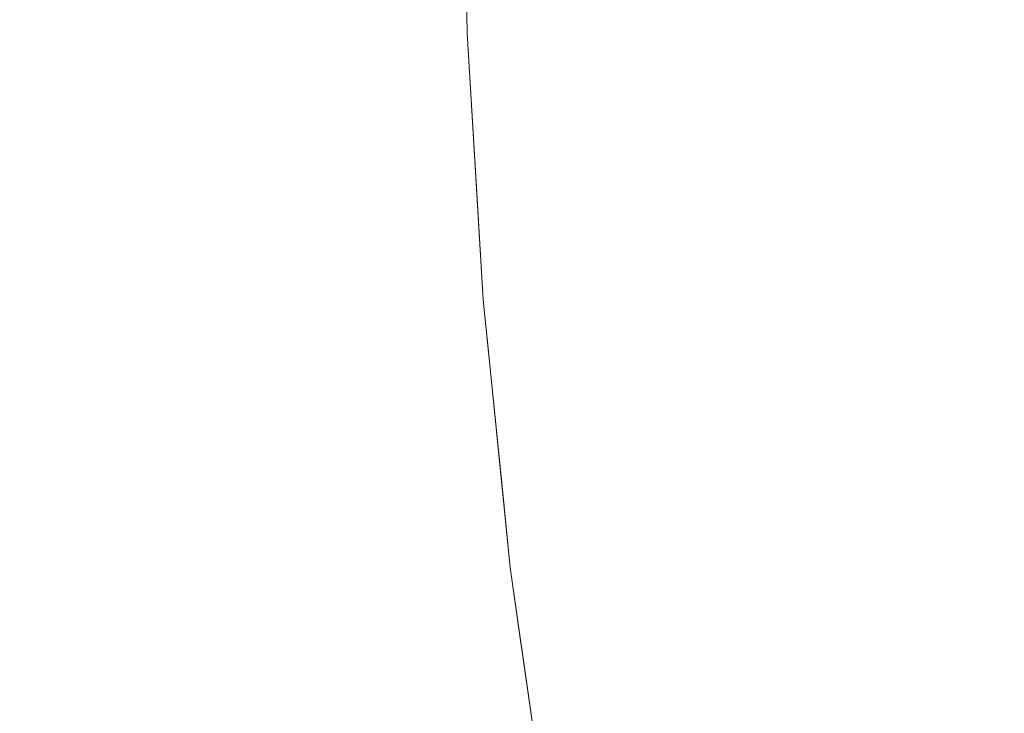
# Model space of a CAD drawing. Header units: centimetres. Extents: x -35.1 to 36.2, y 3.4 to 5.2.
# Tile 119 of 256: x -11.1515 to -11.1292, y 3.8788 to 3.8945. Entities that reach past the tile are written whole.
import ezdxf

# ---------------------------------------------------------------- set-up
doc = ezdxf.new("R2010")
doc.units = ezdxf.units.CM
doc.header["$LTSCALE"] = 2.54
doc.layers.add('Lucido design-1', color=7, linetype='Continuous')

# ---------------------------------------------------------------- blocks, each defined once
blk = doc.blocks.new('Gruppo-4-1')
at = {"color": 7, "linetype": 'Continuous', "lineweight": 9}
blk.add_3dface([(-34.952766, 5.100212, -1872.215514), (-34.952766, 3.500212, -1872.215514), (36.079692, 3.500212, -1872.215514), (36.079692, 5.100212, -1872.215514)], dxfattribs=at)
for points, invisible_edges in [([(-11.132085, 3.897173, -1872.678705), (-11.131987, 3.894087, -1872.678705), (-11.133167, 3.894059, -1872.681018), (-11.133266, 3.897159, -1872.681018)], 15), ([(-11.130821, 3.897188, -1872.676402), (-11.130724, 3.894117, -1872.676402), (-11.131987, 3.894087, -1872.678705), (-11.132085, 3.897173, -1872.678705)], 15), ([(-11.129475, 3.897204, -1872.674113), (-11.129378, 3.894149, -1872.674113), (-11.130724, 3.894117, -1872.676402), (-11.130821, 3.897188, -1872.676402)], 15), ([(-11.128045, 3.897221, -1872.67184), (-11.127949, 3.894183, -1872.67184), (-11.129378, 3.894149, -1872.674113), (-11.129475, 3.897204, -1872.674113)], 15), ([(-11.150346, 3.896958, -1872.951323), (-11.150241, 3.893654, -1872.951323), (-11.151293, 3.893629, -1872.953311), (-11.151398, 3.896946, -1872.953311)], 15), ([(-11.149365, 3.89697, -1872.949348), (-11.14926, 3.893677, -1872.949348), (-11.150241, 3.893654, -1872.951323), (-11.150346, 3.896958, -1872.951323)], 15), ([(-11.148452, 3.89698, -1872.947388), (-11.148348, 3.893699, -1872.947388), (-11.14926, 3.893677, -1872.949348), (-11.149365, 3.89697, -1872.949348)], 15), ([(-11.147607, 3.89699, -1872.945443), (-11.147503, 3.893719, -1872.945443), (-11.148348, 3.893699, -1872.947388), (-11.148452, 3.89698, -1872.947388)], 15), ([(-11.146826, 3.897, -1872.943514), (-11.146723, 3.893737, -1872.943514), (-11.147503, 3.893719, -1872.945443), (-11.147607, 3.89699, -1872.945443)], 15), ([(-11.146108, 3.897008, -1872.941603), (-11.146005, 3.893754, -1872.941603), (-11.146723, 3.893737, -1872.943514), (-11.146826, 3.897, -1872.943514)], 15), ([(-11.145451, 3.897016, -1872.939711), (-11.145347, 3.89377, -1872.939711), (-11.146005, 3.893754, -1872.941603), (-11.146108, 3.897008, -1872.941603)], 15), ([(-11.144851, 3.897023, -1872.937837), (-11.144749, 3.893784, -1872.937837), (-11.145347, 3.89377, -1872.939711), (-11.145451, 3.897016, -1872.939711)], 15), ([(-11.144309, 3.897029, -1872.935985), (-11.144206, 3.893797, -1872.935985), (-11.144749, 3.893784, -1872.937837), (-11.144851, 3.897023, -1872.937837)], 15), ([(-11.14382, 3.897035, -1872.934153), (-11.143717, 3.893809, -1872.934153), (-11.144206, 3.893797, -1872.935985), (-11.144309, 3.897029, -1872.935985)], 15), ([(-11.143384, 3.89704, -1872.932342), (-11.143281, 3.893819, -1872.932342), (-11.143717, 3.893809, -1872.934153), (-11.14382, 3.897035, -1872.934153)], 15), ([(-11.142998, 3.897045, -1872.930554), (-11.142895, 3.893828, -1872.930554), (-11.143281, 3.893819, -1872.932342), (-11.143384, 3.89704, -1872.932342)], 15), ([(-11.14266, 3.897049, -1872.928788), (-11.142558, 3.893836, -1872.928788), (-11.142895, 3.893828, -1872.930554), (-11.142998, 3.897045, -1872.930554)], 15), ([(-11.142368, 3.897052, -1872.927046), (-11.142266, 3.893843, -1872.927046), (-11.142558, 3.893836, -1872.928788), (-11.14266, 3.897049, -1872.928788)], 15), ([(-11.142122, 3.897055, -1872.925326), (-11.14202, 3.893849, -1872.925326), (-11.142266, 3.893843, -1872.927046), (-11.142368, 3.897052, -1872.927046)], 15), ([(-11.141917, 3.897057, -1872.923631), (-11.141816, 3.893854, -1872.923631), (-11.14202, 3.893849, -1872.925326), (-11.142122, 3.897055, -1872.925326)], 15), ([(-11.141754, 3.897059, -1872.921959), (-11.141652, 3.893858, -1872.921959), (-11.141816, 3.893854, -1872.923631), (-11.141917, 3.897057, -1872.923631)], 15), ([(-11.14163, 3.897061, -1872.920311), (-11.141528, 3.893861, -1872.920311), (-11.141652, 3.893858, -1872.921959), (-11.141754, 3.897059, -1872.921959)], 15), ([(-11.141543, 3.897062, -1872.918688), (-11.141442, 3.893863, -1872.918688), (-11.141528, 3.893861, -1872.920311), (-11.14163, 3.897061, -1872.920311)], 15), ([(-11.141493, 3.897062, -1872.917089), (-11.141391, 3.893864, -1872.917089), (-11.141442, 3.893863, -1872.918688), (-11.141543, 3.897062, -1872.918688)], 15), ([(-11.141493, 3.897062, -1872.917089), (-11.141446, 3.897063, -1872.915514), (-11.14139, 3.894245, -1872.915514)], 9), ([(-11.14139, 3.894245, -1872.915514), (-11.141391, 3.893864, -1872.917089), (-11.141493, 3.897062, -1872.917089)], 11), ([(-11.141446, 3.897063, -1872.715514), (-11.14139, 3.894245, -1872.715514), (-11.14139, 3.894245, -1872.915514), (-11.141446, 3.897063, -1872.915514)], 10), ([(-11.14139, 3.894245, -1872.715514), (-11.141446, 3.897063, -1872.715514), (-11.141443, 3.897063, -1872.713294)], 10), ([(-11.141343, 3.897064, -1872.711056), (-11.141242, 3.893868, -1872.711056), (-11.141342, 3.893865, -1872.713294), (-11.141443, 3.897063, -1872.713294)], 15), ([(-11.141443, 3.897063, -1872.713294), (-11.141342, 3.893865, -1872.713294), (-11.14139, 3.894245, -1872.715514)], 11), ([(-11.141174, 3.897066, -1872.7088), (-11.141073, 3.893872, -1872.7088), (-11.141242, 3.893868, -1872.711056), (-11.141343, 3.897064, -1872.711056)], 15), ([(-11.140935, 3.897069, -1872.706529), (-11.140834, 3.893877, -1872.706529), (-11.141073, 3.893872, -1872.7088), (-11.141174, 3.897066, -1872.7088)], 15), ([(-11.140624, 3.897073, -1872.704243), (-11.140522, 3.893885, -1872.704243), (-11.140834, 3.893877, -1872.706529), (-11.140935, 3.897069, -1872.706529)], 15), ([(-11.140239, 3.897077, -1872.701944), (-11.140138, 3.893894, -1872.701944), (-11.140522, 3.893885, -1872.704243), (-11.140624, 3.897073, -1872.704243)], 15), ([(-11.139779, 3.897083, -1872.699636), (-11.139678, 3.893905, -1872.699636), (-11.140138, 3.893894, -1872.701944), (-11.140239, 3.897077, -1872.701944)], 15), ([(-11.139243, 3.897089, -1872.697318), (-11.139142, 3.893917, -1872.697318), (-11.139678, 3.893905, -1872.699636), (-11.139779, 3.897083, -1872.699636)], 15), ([(-11.13863, 3.897096, -1872.694993), (-11.138529, 3.893932, -1872.694993), (-11.139142, 3.893917, -1872.697318), (-11.139243, 3.897089, -1872.697318)], 15), ([(-11.137937, 3.897104, -1872.692664), (-11.137837, 3.893948, -1872.692664), (-11.138529, 3.893932, -1872.694993), (-11.13863, 3.897096, -1872.694993)], 15), ([(-11.137165, 3.897113, -1872.690331), (-11.137065, 3.893967, -1872.690331), (-11.137837, 3.893948, -1872.692664), (-11.137937, 3.897104, -1872.692664)], 15), ([(-11.136313, 3.897123, -1872.687998), (-11.136213, 3.893987, -1872.687998), (-11.137065, 3.893967, -1872.690331), (-11.137165, 3.897113, -1872.690331)], 15), ([(-11.135379, 3.897134, -1872.685667), (-11.13528, 3.894009, -1872.685667), (-11.136213, 3.893987, -1872.687998), (-11.136313, 3.897123, -1872.687998)], 15), ([(-11.134364, 3.897146, -1872.683339), (-11.134265, 3.894033, -1872.683339), (-11.13528, 3.894009, -1872.685667), (-11.135379, 3.897134, -1872.685667)], 15), ([(-11.133266, 3.897159, -1872.681018), (-11.133167, 3.894059, -1872.681018), (-11.134265, 3.894033, -1872.683339), (-11.134364, 3.897146, -1872.683339)], 15), ([(-11.151398, 3.896946, -1872.953311), (-11.151293, 3.893629, -1872.953311), (-11.152418, 3.893602, -1872.955309), (-11.152523, 3.896933, -1872.955309)], 15), ([(-11.14139, 3.894245, -1872.915514), (-11.141367, 3.893865, -1872.915514), (-11.141391, 3.893864, -1872.917089)], 10), ([(-11.141026, 3.888201, -1872.915514), (-11.141367, 3.893865, -1872.915514), (-11.14139, 3.894245, -1872.715514), (-11.141172, 3.890619, -1872.715514)], 10), ([(-11.141367, 3.893865, -1872.915514), (-11.14139, 3.894245, -1872.915514), (-11.14139, 3.894245, -1872.715514)], 10), ([(-11.141172, 3.890619, -1872.715514), (-11.14139, 3.894245, -1872.715514), (-11.141342, 3.893865, -1872.713294)], 10), ([(-11.134096, 3.890873, -1872.683339), (-11.134265, 3.894033, -1872.683339), (-11.133167, 3.894059, -1872.681018), (-11.132999, 3.890912, -1872.681018)], 15), ([(-11.132999, 3.890912, -1872.681018), (-11.133167, 3.894059, -1872.681018), (-11.131987, 3.894087, -1872.678705), (-11.13182, 3.890954, -1872.678705)], 15), ([(-11.13182, 3.890954, -1872.678705), (-11.131987, 3.894087, -1872.678705), (-11.130724, 3.894117, -1872.676402), (-11.130557, 3.891, -1872.676402)], 15), ([(-11.130557, 3.891, -1872.676402), (-11.130724, 3.894117, -1872.676402), (-11.129378, 3.894149, -1872.674113), (-11.129212, 3.891048, -1872.674113)], 15), ([(-11.129212, 3.891048, -1872.674113), (-11.129378, 3.894149, -1872.674113), (-11.127949, 3.894183, -1872.67184), (-11.127784, 3.891099, -1872.67184)], 15), ([(-11.143107, 3.890549, -1872.932342), (-11.143281, 3.893819, -1872.932342), (-11.142895, 3.893828, -1872.930554), (-11.142721, 3.890563, -1872.930554)], 15), ([(-11.142721, 3.890563, -1872.930554), (-11.142895, 3.893828, -1872.930554), (-11.142558, 3.893836, -1872.928788), (-11.142384, 3.890575, -1872.928788)], 15), ([(-11.142384, 3.890575, -1872.928788), (-11.142558, 3.893836, -1872.928788), (-11.142266, 3.893843, -1872.927046), (-11.142093, 3.890586, -1872.927046)], 15), ([(-11.142093, 3.890586, -1872.927046), (-11.142266, 3.893843, -1872.927046), (-11.14202, 3.893849, -1872.925326), (-11.141846, 3.890594, -1872.925326)], 15), ([(-11.141846, 3.890594, -1872.925326), (-11.14202, 3.893849, -1872.925326), (-11.141816, 3.893854, -1872.923631), (-11.141642, 3.890602, -1872.923631)], 15), ([(-11.141642, 3.890602, -1872.923631), (-11.141816, 3.893854, -1872.923631), (-11.141652, 3.893858, -1872.921959), (-11.141479, 3.890608, -1872.921959)], 15), ([(-11.141479, 3.890608, -1872.921959), (-11.141652, 3.893858, -1872.921959), (-11.141528, 3.893861, -1872.920311), (-11.141355, 3.890612, -1872.920311)], 15), ([(-11.141355, 3.890612, -1872.920311), (-11.141528, 3.893861, -1872.920311), (-11.141442, 3.893863, -1872.918688), (-11.141269, 3.890615, -1872.918688)], 15), ([(-11.141218, 3.890617, -1872.917089), (-11.141269, 3.890615, -1872.918688), (-11.141442, 3.893863, -1872.918688), (-11.141391, 3.893864, -1872.917089)], 15), ([(-11.141218, 3.890617, -1872.917089), (-11.141391, 3.893864, -1872.917089), (-11.141367, 3.893865, -1872.915514)], 11), ([(-11.141367, 3.893865, -1872.915514), (-11.141026, 3.888201, -1872.915514), (-11.141218, 3.890617, -1872.917089)], 10), ([(-11.141168, 3.890619, -1872.713294), (-11.141342, 3.893865, -1872.713294), (-11.141242, 3.893868, -1872.711056), (-11.141068, 3.890622, -1872.711056)], 15), ([(-11.141342, 3.893865, -1872.713294), (-11.141168, 3.890619, -1872.713294), (-11.141172, 3.890619, -1872.715514)], 11), ([(-11.141068, 3.890622, -1872.711056), (-11.141242, 3.893868, -1872.711056), (-11.141073, 3.893872, -1872.7088), (-11.1409, 3.890628, -1872.7088)], 15), ([(-11.1409, 3.890628, -1872.7088), (-11.141073, 3.893872, -1872.7088), (-11.140834, 3.893877, -1872.706529), (-11.140661, 3.890637, -1872.706529)], 15), ([(-11.140661, 3.890637, -1872.706529), (-11.140834, 3.893877, -1872.706529), (-11.140522, 3.893885, -1872.704243), (-11.14035, 3.890648, -1872.704243)], 15), ([(-11.14035, 3.890648, -1872.704243), (-11.140522, 3.893885, -1872.704243), (-11.140138, 3.893894, -1872.701944), (-11.139965, 3.890662, -1872.701944)], 15), ([(-11.139965, 3.890662, -1872.701944), (-11.140138, 3.893894, -1872.701944), (-11.139678, 3.893905, -1872.699636), (-11.139506, 3.890678, -1872.699636)], 15), ([(-11.139506, 3.890678, -1872.699636), (-11.139678, 3.893905, -1872.699636), (-11.139142, 3.893917, -1872.697318), (-11.138971, 3.890698, -1872.697318)], 15), ([(-11.138971, 3.890698, -1872.697318), (-11.139142, 3.893917, -1872.697318), (-11.138529, 3.893932, -1872.694993), (-11.138358, 3.89072, -1872.694993)], 15), ([(-11.138358, 3.89072, -1872.694993), (-11.138529, 3.893932, -1872.694993), (-11.137837, 3.893948, -1872.692664), (-11.137666, 3.890744, -1872.692664)], 15), ([(-11.137666, 3.890744, -1872.692664), (-11.137837, 3.893948, -1872.692664), (-11.137065, 3.893967, -1872.690331), (-11.136895, 3.890772, -1872.690331)], 15), ([(-11.136895, 3.890772, -1872.690331), (-11.137065, 3.893967, -1872.690331), (-11.136213, 3.893987, -1872.687998), (-11.136043, 3.890803, -1872.687998)], 15), ([(-11.136043, 3.890803, -1872.687998), (-11.136213, 3.893987, -1872.687998), (-11.13528, 3.894009, -1872.685667), (-11.135111, 3.890836, -1872.685667)], 15), ([(-11.135111, 3.890836, -1872.685667), (-11.13528, 3.894009, -1872.685667), (-11.134265, 3.894033, -1872.683339), (-11.134096, 3.890873, -1872.683339)], 15), ([(-11.152237, 3.890221, -1872.955309), (-11.152418, 3.893602, -1872.955309), (-11.151293, 3.893629, -1872.953311), (-11.151113, 3.890262, -1872.953311)], 15), ([(-11.151113, 3.890262, -1872.953311), (-11.151293, 3.893629, -1872.953311), (-11.150241, 3.893654, -1872.951323), (-11.150062, 3.890299, -1872.951323)], 15), ([(-11.150062, 3.890299, -1872.951323), (-11.150241, 3.893654, -1872.951323), (-11.14926, 3.893677, -1872.949348), (-11.149082, 3.890335, -1872.949348)], 15), ([(-11.149082, 3.890335, -1872.949348), (-11.14926, 3.893677, -1872.949348), (-11.148348, 3.893699, -1872.947388), (-11.14817, 3.890367, -1872.947388)], 15), ([(-11.14817, 3.890367, -1872.947388), (-11.148348, 3.893699, -1872.947388), (-11.147503, 3.893719, -1872.945443), (-11.147326, 3.890398, -1872.945443)], 15), ([(-11.147326, 3.890398, -1872.945443), (-11.147503, 3.893719, -1872.945443), (-11.146723, 3.893737, -1872.943514), (-11.146546, 3.890426, -1872.943514)], 15), ([(-11.146546, 3.890426, -1872.943514), (-11.146723, 3.893737, -1872.943514), (-11.146005, 3.893754, -1872.941603), (-11.145829, 3.890451, -1872.941603)], 15), ([(-11.145829, 3.890451, -1872.941603), (-11.146005, 3.893754, -1872.941603), (-11.145347, 3.89377, -1872.939711), (-11.145172, 3.890475, -1872.939711)], 15), ([(-11.145172, 3.890475, -1872.939711), (-11.145347, 3.89377, -1872.939711), (-11.144749, 3.893784, -1872.937837), (-11.144573, 3.890496, -1872.937837)], 15), ([(-11.144573, 3.890496, -1872.937837), (-11.144749, 3.893784, -1872.937837), (-11.144206, 3.893797, -1872.935985), (-11.144031, 3.890516, -1872.935985)], 15), ([(-11.144031, 3.890516, -1872.935985), (-11.144206, 3.893797, -1872.935985), (-11.143717, 3.893809, -1872.934153), (-11.143543, 3.890533, -1872.934153)], 15), ([(-11.143543, 3.890533, -1872.934153), (-11.143717, 3.893809, -1872.934153), (-11.143281, 3.893819, -1872.932342), (-11.143107, 3.890549, -1872.932342)], 15), ([(-11.13182, 3.890954, -1872.678705), (-11.13158, 3.887775, -1872.678705), (-11.132759, 3.887718, -1872.681018), (-11.132999, 3.890912, -1872.681018)], 15), ([(-11.130557, 3.891, -1872.676402), (-11.130319, 3.887836, -1872.676402), (-11.13158, 3.887775, -1872.678705), (-11.13182, 3.890954, -1872.678705)], 15), ([(-11.129212, 3.891048, -1872.674113), (-11.128975, 3.8879, -1872.674113), (-11.130319, 3.887836, -1872.676402), (-11.130557, 3.891, -1872.676402)], 15), ([(-11.138358, 3.89072, -1872.694993), (-11.138112, 3.887459, -1872.694993), (-11.138724, 3.88743, -1872.697318), (-11.138971, 3.890698, -1872.697318)], 15), ([(-11.137666, 3.890744, -1872.692664), (-11.137421, 3.887493, -1872.692664), (-11.138112, 3.887459, -1872.694993), (-11.138358, 3.89072, -1872.694993)], 15), ([(-11.136895, 3.890772, -1872.690331), (-11.136651, 3.88753, -1872.690331), (-11.137421, 3.887493, -1872.692664), (-11.137666, 3.890744, -1872.692664)], 15), ([(-11.136043, 3.890803, -1872.687998), (-11.1358, 3.887571, -1872.687998), (-11.136651, 3.88753, -1872.690331), (-11.136895, 3.890772, -1872.690331)], 15), ([(-11.135111, 3.890836, -1872.685667), (-11.134868, 3.887616, -1872.685667), (-11.1358, 3.887571, -1872.687998), (-11.136043, 3.890803, -1872.687998)], 15), ([(-11.134096, 3.890873, -1872.683339), (-11.133855, 3.887665, -1872.683339), (-11.134868, 3.887616, -1872.685667), (-11.135111, 3.890836, -1872.685667)], 15), ([(-11.132999, 3.890912, -1872.681018), (-11.132759, 3.887718, -1872.681018), (-11.133855, 3.887665, -1872.683339), (-11.134096, 3.890873, -1872.683339)], 15), ([(-11.144573, 3.890496, -1872.937837), (-11.144322, 3.88716, -1872.937837), (-11.14492, 3.887131, -1872.939711), (-11.145172, 3.890475, -1872.939711)], 15), ([(-11.144031, 3.890516, -1872.935985), (-11.14378, 3.887186, -1872.935985), (-11.144322, 3.88716, -1872.937837), (-11.144573, 3.890496, -1872.937837)], 15), ([(-11.143543, 3.890533, -1872.934153), (-11.143292, 3.887209, -1872.934153), (-11.14378, 3.887186, -1872.935985), (-11.144031, 3.890516, -1872.935985)], 15), ([(-11.143107, 3.890549, -1872.932342), (-11.142857, 3.88723, -1872.932342), (-11.143292, 3.887209, -1872.934153), (-11.143543, 3.890533, -1872.934153)], 15), ([(-11.142721, 3.890563, -1872.930554), (-11.142471, 3.887249, -1872.930554), (-11.142857, 3.88723, -1872.932342), (-11.143107, 3.890549, -1872.932342)], 15), ([(-11.142384, 3.890575, -1872.928788), (-11.142134, 3.887265, -1872.928788), (-11.142471, 3.887249, -1872.930554), (-11.142721, 3.890563, -1872.930554)], 15), ([(-11.142093, 3.890586, -1872.927046), (-11.141844, 3.887279, -1872.927046), (-11.142134, 3.887265, -1872.928788), (-11.142384, 3.890575, -1872.928788)], 15), ([(-11.141846, 3.890594, -1872.925326), (-11.141597, 3.887291, -1872.925326), (-11.141844, 3.887279, -1872.927046), (-11.142093, 3.890586, -1872.927046)], 15), ([(-11.141642, 3.890602, -1872.923631), (-11.141393, 3.887301, -1872.923631), (-11.141597, 3.887291, -1872.925326), (-11.141846, 3.890594, -1872.925326)], 15), ([(-11.141479, 3.890608, -1872.921959), (-11.141231, 3.887309, -1872.921959), (-11.141393, 3.887301, -1872.923631), (-11.141642, 3.890602, -1872.923631)], 15), ([(-11.141355, 3.890612, -1872.920311), (-11.141107, 3.887315, -1872.920311), (-11.141231, 3.887309, -1872.921959), (-11.141479, 3.890608, -1872.921959)], 15), ([(-11.141269, 3.890615, -1872.918688), (-11.14102, 3.887319, -1872.918688), (-11.141107, 3.887315, -1872.920311), (-11.141355, 3.890612, -1872.920311)], 15), ([(-11.14097, 3.887321, -1872.917089), (-11.14102, 3.887319, -1872.918688), (-11.141269, 3.890615, -1872.918688), (-11.141218, 3.890617, -1872.917089)], 15), ([(-11.14097, 3.887321, -1872.917089), (-11.141218, 3.890617, -1872.917089), (-11.141026, 3.888201, -1872.915514)], 11), ([(-11.141172, 3.890619, -1872.715514), (-11.141026, 3.888201, -1872.715514), (-11.141026, 3.888201, -1872.915514)], 10), ([(-11.141026, 3.888201, -1872.715514), (-11.141172, 3.890619, -1872.715514), (-11.141168, 3.890619, -1872.713294)], 10), ([(-11.141068, 3.890622, -1872.711056), (-11.14082, 3.887329, -1872.711056), (-11.14092, 3.887324, -1872.713294), (-11.141168, 3.890619, -1872.713294)], 15), ([(-11.141168, 3.890619, -1872.713294), (-11.14092, 3.887324, -1872.713294), (-11.141026, 3.888201, -1872.715514)], 11), ([(-11.1409, 3.890628, -1872.7088), (-11.140652, 3.887337, -1872.7088), (-11.14082, 3.887329, -1872.711056), (-11.141068, 3.890622, -1872.711056)], 15), ([(-11.140661, 3.890637, -1872.706529), (-11.140413, 3.887348, -1872.706529), (-11.140652, 3.887337, -1872.7088), (-11.1409, 3.890628, -1872.7088)], 15), ([(-11.14035, 3.890648, -1872.704243), (-11.140102, 3.887363, -1872.704243), (-11.140413, 3.887348, -1872.706529), (-11.140661, 3.890637, -1872.706529)], 15), ([(-11.139965, 3.890662, -1872.701944), (-11.139718, 3.887382, -1872.701944), (-11.140102, 3.887363, -1872.704243), (-11.14035, 3.890648, -1872.704243)], 15), ([(-11.139506, 3.890678, -1872.699636), (-11.139259, 3.887404, -1872.699636), (-11.139718, 3.887382, -1872.701944), (-11.139965, 3.890662, -1872.701944)], 15), ([(-11.138971, 3.890698, -1872.697318), (-11.138724, 3.88743, -1872.697318), (-11.139259, 3.887404, -1872.699636), (-11.139506, 3.890678, -1872.699636)], 15), ([(-11.151113, 3.890262, -1872.953311), (-11.150856, 3.886844, -1872.953311), (-11.151979, 3.88679, -1872.955309), (-11.152237, 3.890221, -1872.955309)], 15), ([(-11.150062, 3.890299, -1872.951323), (-11.149805, 3.886895, -1872.951323), (-11.150856, 3.886844, -1872.953311), (-11.151113, 3.890262, -1872.953311)], 15), ([(-11.149082, 3.890335, -1872.949348), (-11.148826, 3.886942, -1872.949348), (-11.149805, 3.886895, -1872.951323), (-11.150062, 3.890299, -1872.951323)], 15), ([(-11.14817, 3.890367, -1872.947388), (-11.147916, 3.886986, -1872.947388), (-11.148826, 3.886942, -1872.949348), (-11.149082, 3.890335, -1872.949348)], 15), ([(-11.147326, 3.890398, -1872.945443), (-11.147072, 3.887027, -1872.945443), (-11.147916, 3.886986, -1872.947388), (-11.14817, 3.890367, -1872.947388)], 15), ([(-11.146546, 3.890426, -1872.943514), (-11.146293, 3.887064, -1872.943514), (-11.147072, 3.887027, -1872.945443), (-11.147326, 3.890398, -1872.945443)], 15), ([(-11.145829, 3.890451, -1872.941603), (-11.145576, 3.887099, -1872.941603), (-11.146293, 3.887064, -1872.943514), (-11.146546, 3.890426, -1872.943514)], 15), ([(-11.145172, 3.890475, -1872.939711), (-11.14492, 3.887131, -1872.939711), (-11.145576, 3.887099, -1872.941603), (-11.145829, 3.890451, -1872.941603)], 15), ([(-11.141026, 3.888201, -1872.915514), (-11.140938, 3.887324, -1872.915514), (-11.14097, 3.887321, -1872.917089)], 10), ([(-11.140415, 3.882138, -1872.915514), (-11.140938, 3.887324, -1872.915514), (-11.141026, 3.888201, -1872.715514), (-11.140601, 3.883981, -1872.715514)], 10), ([(-11.140938, 3.887324, -1872.915514), (-11.141026, 3.888201, -1872.915514), (-11.141026, 3.888201, -1872.715514)], 10), ([(-11.140601, 3.883981, -1872.715514), (-11.141026, 3.888201, -1872.715514), (-11.14092, 3.887324, -1872.713294), (-11.140594, 3.883981, -1872.713294)], 14), ([(-11.131265, 3.884549, -1872.678705), (-11.13158, 3.887775, -1872.678705), (-11.130319, 3.887836, -1872.676402), (-11.130006, 3.884625, -1872.676402)], 15), ([(-11.130006, 3.884625, -1872.676402), (-11.130319, 3.887836, -1872.676402), (-11.128975, 3.8879, -1872.674113), (-11.128663, 3.884707, -1872.674113)], 15), ([(-11.13548, 3.884292, -1872.687998), (-11.1358, 3.887571, -1872.687998), (-11.134868, 3.887616, -1872.685667), (-11.134549, 3.884349, -1872.685667)], 15), ([(-11.134549, 3.884349, -1872.685667), (-11.134868, 3.887616, -1872.685667), (-11.133855, 3.887665, -1872.683339), (-11.133537, 3.88441, -1872.683339)], 15), ([(-11.133537, 3.88441, -1872.683339), (-11.133855, 3.887665, -1872.683339), (-11.132759, 3.887718, -1872.681018), (-11.132442, 3.884477, -1872.681018)], 15), ([(-11.132442, 3.884477, -1872.681018), (-11.132759, 3.887718, -1872.681018), (-11.13158, 3.887775, -1872.678705), (-11.131265, 3.884549, -1872.678705)], 15), ([(-11.139777, 3.88403, -1872.704243), (-11.140102, 3.887363, -1872.704243), (-11.139718, 3.887382, -1872.701944), (-11.139393, 3.884054, -1872.701944)], 15), ([(-11.139393, 3.884054, -1872.701944), (-11.139718, 3.887382, -1872.701944), (-11.139259, 3.887404, -1872.699636), (-11.138935, 3.884082, -1872.699636)], 15), ([(-11.138935, 3.884082, -1872.699636), (-11.139259, 3.887404, -1872.699636), (-11.138724, 3.88743, -1872.697318), (-11.138401, 3.884114, -1872.697318)], 15), ([(-11.138401, 3.884114, -1872.697318), (-11.138724, 3.88743, -1872.697318), (-11.138112, 3.887459, -1872.694993), (-11.137789, 3.884151, -1872.694993)], 15), ([(-11.137789, 3.884151, -1872.694993), (-11.138112, 3.887459, -1872.694993), (-11.137421, 3.887493, -1872.692664), (-11.137099, 3.884193, -1872.692664)], 15), ([(-11.137099, 3.884193, -1872.692664), (-11.137421, 3.887493, -1872.692664), (-11.136651, 3.88753, -1872.690331), (-11.13633, 3.88424, -1872.690331)], 15), ([(-11.13633, 3.88424, -1872.690331), (-11.136651, 3.88753, -1872.690331), (-11.1358, 3.887571, -1872.687998), (-11.13548, 3.884292, -1872.687998)], 15), ([(-11.144588, 3.883737, -1872.939711), (-11.14492, 3.887131, -1872.939711), (-11.144322, 3.88716, -1872.937837), (-11.143991, 3.883774, -1872.937837)], 15), ([(-11.143991, 3.883774, -1872.937837), (-11.144322, 3.88716, -1872.937837), (-11.14378, 3.887186, -1872.935985), (-11.14345, 3.883807, -1872.935985)], 15), ([(-11.14345, 3.883807, -1872.935985), (-11.14378, 3.887186, -1872.935985), (-11.143292, 3.887209, -1872.934153), (-11.142963, 3.883836, -1872.934153)], 15), ([(-11.142963, 3.883836, -1872.934153), (-11.143292, 3.887209, -1872.934153), (-11.142857, 3.88723, -1872.932342), (-11.142528, 3.883863, -1872.932342)], 15), ([(-11.142528, 3.883863, -1872.932342), (-11.142857, 3.88723, -1872.932342), (-11.142471, 3.887249, -1872.930554), (-11.142143, 3.883886, -1872.930554)], 15), ([(-11.142143, 3.883886, -1872.930554), (-11.142471, 3.887249, -1872.930554), (-11.142134, 3.887265, -1872.928788), (-11.141806, 3.883907, -1872.928788)], 15), ([(-11.141806, 3.883907, -1872.928788), (-11.142134, 3.887265, -1872.928788), (-11.141844, 3.887279, -1872.927046), (-11.141516, 3.883925, -1872.927046)], 15), ([(-11.141516, 3.883925, -1872.927046), (-11.141844, 3.887279, -1872.927046), (-11.141597, 3.887291, -1872.925326), (-11.14127, 3.883939, -1872.925326)], 15), ([(-11.14127, 3.883939, -1872.925326), (-11.141597, 3.887291, -1872.925326), (-11.141393, 3.887301, -1872.923631), (-11.141066, 3.883952, -1872.923631)], 15), ([(-11.141066, 3.883952, -1872.923631), (-11.141393, 3.887301, -1872.923631), (-11.141231, 3.887309, -1872.921959), (-11.140904, 3.883962, -1872.921959)], 15), ([(-11.140904, 3.883962, -1872.921959), (-11.141231, 3.887309, -1872.921959), (-11.141107, 3.887315, -1872.920311), (-11.14078, 3.883969, -1872.920311)], 15), ([(-11.14078, 3.883969, -1872.920311), (-11.141107, 3.887315, -1872.920311), (-11.14102, 3.887319, -1872.918688), (-11.140694, 3.883975, -1872.918688)], 15), ([(-11.140643, 3.883978, -1872.917089), (-11.140694, 3.883975, -1872.918688), (-11.14102, 3.887319, -1872.918688), (-11.14097, 3.887321, -1872.917089)], 15), ([(-11.14097, 3.887321, -1872.917089), (-11.140938, 3.887324, -1872.915514), (-11.140415, 3.882138, -1872.915514), (-11.140643, 3.883978, -1872.917089)], 13), ([(-11.140594, 3.883981, -1872.713294), (-11.14092, 3.887324, -1872.713294), (-11.14082, 3.887329, -1872.711056), (-11.140494, 3.883987, -1872.711056)], 15), ([(-11.140494, 3.883987, -1872.711056), (-11.14082, 3.887329, -1872.711056), (-11.140652, 3.887337, -1872.7088), (-11.140326, 3.883997, -1872.7088)], 15), ([(-11.140326, 3.883997, -1872.7088), (-11.140652, 3.887337, -1872.7088), (-11.140413, 3.887348, -1872.706529), (-11.140087, 3.884012, -1872.706529)], 15), ([(-11.140087, 3.884012, -1872.706529), (-11.140413, 3.887348, -1872.706529), (-11.140102, 3.887363, -1872.704243), (-11.139777, 3.88403, -1872.704243)], 15), ([(-11.149468, 3.88344, -1872.951323), (-11.149805, 3.886895, -1872.951323), (-11.148826, 3.886942, -1872.949348), (-11.14849, 3.8835, -1872.949348)], 15), ([(-11.14849, 3.8835, -1872.949348), (-11.148826, 3.886942, -1872.949348), (-11.147916, 3.886986, -1872.947388), (-11.147581, 3.883555, -1872.947388)], 15), ([(-11.147581, 3.883555, -1872.947388), (-11.147916, 3.886986, -1872.947388), (-11.147072, 3.887027, -1872.945443), (-11.146738, 3.883607, -1872.945443)], 15), ([(-11.146738, 3.883607, -1872.945443), (-11.147072, 3.887027, -1872.945443), (-11.146293, 3.887064, -1872.943514), (-11.14596, 3.883654, -1872.943514)], 15), ([(-11.14596, 3.883654, -1872.943514), (-11.146293, 3.887064, -1872.943514), (-11.145576, 3.887099, -1872.941603), (-11.145244, 3.883698, -1872.941603)], 15), ([(-11.145244, 3.883698, -1872.941603), (-11.145576, 3.887099, -1872.941603), (-11.14492, 3.887131, -1872.939711), (-11.144588, 3.883737, -1872.939711)], 15), ([(-11.151639, 3.883308, -1872.955309), (-11.151979, 3.88679, -1872.955309), (-11.150856, 3.886844, -1872.953311), (-11.150517, 3.883377, -1872.953311)], 15), ([(-11.150517, 3.883377, -1872.953311), (-11.150856, 3.886844, -1872.953311), (-11.149805, 3.886895, -1872.951323), (-11.149468, 3.88344, -1872.951323)], 15), ([(-11.128663, 3.884707, -1872.674113), (-11.128273, 3.881468, -1872.674113), (-11.129613, 3.881369, -1872.676402), (-11.130006, 3.884625, -1872.676402)], 15), ([(-11.132442, 3.884477, -1872.681018), (-11.132046, 3.88119, -1872.681018), (-11.133139, 3.881109, -1872.683339), (-11.133537, 3.88441, -1872.683339)], 15), ([(-11.131265, 3.884549, -1872.678705), (-11.130871, 3.881276, -1872.678705), (-11.132046, 3.88119, -1872.681018), (-11.132442, 3.884477, -1872.681018)], 15), ([(-11.130006, 3.884625, -1872.676402), (-11.129613, 3.881369, -1872.676402), (-11.130871, 3.881276, -1872.678705), (-11.131265, 3.884549, -1872.678705)], 15), ([(-11.13548, 3.884292, -1872.687998), (-11.135079, 3.880966, -1872.687998), (-11.135928, 3.880904, -1872.690331), (-11.13633, 3.88424, -1872.690331)], 15), ([(-11.134549, 3.884349, -1872.685667), (-11.13415, 3.881035, -1872.685667), (-11.135079, 3.880966, -1872.687998), (-11.13548, 3.884292, -1872.687998)], 15), ([(-11.133537, 3.88441, -1872.683339), (-11.133139, 3.881109, -1872.683339), (-11.13415, 3.881035, -1872.685667), (-11.134549, 3.884349, -1872.685667)], 15), ([(-11.139777, 3.88403, -1872.704243), (-11.13937, 3.88065, -1872.704243), (-11.13968, 3.880627, -1872.706529), (-11.140087, 3.884012, -1872.706529)], 15), ([(-11.139393, 3.884054, -1872.701944), (-11.138987, 3.880678, -1872.701944), (-11.13937, 3.88065, -1872.704243), (-11.139777, 3.88403, -1872.704243)], 15), ([(-11.138935, 3.884082, -1872.699636), (-11.138529, 3.880712, -1872.699636), (-11.138987, 3.880678, -1872.701944), (-11.139393, 3.884054, -1872.701944)], 15), ([(-11.138401, 3.884114, -1872.697318), (-11.137996, 3.880751, -1872.697318), (-11.138529, 3.880712, -1872.699636), (-11.138935, 3.884082, -1872.699636)], 15), ([(-11.137789, 3.884151, -1872.694993), (-11.137385, 3.880796, -1872.694993), (-11.137996, 3.880751, -1872.697318), (-11.138401, 3.884114, -1872.697318)], 15), ([(-11.137099, 3.884193, -1872.692664), (-11.136696, 3.880847, -1872.692664), (-11.137385, 3.880796, -1872.694993), (-11.137789, 3.884151, -1872.694993)], 15), ([(-11.13633, 3.88424, -1872.690331), (-11.135928, 3.880904, -1872.690331), (-11.136696, 3.880847, -1872.692664), (-11.137099, 3.884193, -1872.692664)], 15), ([(-11.14345, 3.883807, -1872.935985), (-11.143037, 3.88038, -1872.935985), (-11.143578, 3.88034, -1872.937837), (-11.143991, 3.883774, -1872.937837)], 15), ([(-11.142963, 3.883836, -1872.934153), (-11.142551, 3.880415, -1872.934153), (-11.143037, 3.88038, -1872.935985), (-11.14345, 3.883807, -1872.935985)], 15), ([(-11.142528, 3.883863, -1872.932342), (-11.142117, 3.880447, -1872.932342), (-11.142551, 3.880415, -1872.934153), (-11.142963, 3.883836, -1872.934153)], 15), ([(-11.142143, 3.883886, -1872.930554), (-11.141732, 3.880476, -1872.930554), (-11.142117, 3.880447, -1872.932342), (-11.142528, 3.883863, -1872.932342)], 15), ([(-11.141806, 3.883907, -1872.928788), (-11.141396, 3.880501, -1872.928788), (-11.141732, 3.880476, -1872.930554), (-11.142143, 3.883886, -1872.930554)], 15), ([(-11.141516, 3.883925, -1872.927046), (-11.141106, 3.880522, -1872.927046), (-11.141396, 3.880501, -1872.928788), (-11.141806, 3.883907, -1872.928788)], 15), ([(-11.14127, 3.883939, -1872.925326), (-11.140861, 3.88054, -1872.925326), (-11.141106, 3.880522, -1872.927046), (-11.141516, 3.883925, -1872.927046)], 15), ([(-11.141066, 3.883952, -1872.923631), (-11.140657, 3.880555, -1872.923631), (-11.140861, 3.88054, -1872.925326), (-11.14127, 3.883939, -1872.925326)], 15), ([(-11.140904, 3.883962, -1872.921959), (-11.140495, 3.880567, -1872.921959), (-11.140657, 3.880555, -1872.923631), (-11.141066, 3.883952, -1872.923631)], 15), ([(-11.14078, 3.883969, -1872.920311), (-11.140371, 3.880576, -1872.920311), (-11.140495, 3.880567, -1872.921959), (-11.140904, 3.883962, -1872.921959)], 15), ([(-11.140694, 3.883975, -1872.918688), (-11.140285, 3.880582, -1872.918688), (-11.140371, 3.880576, -1872.920311), (-11.14078, 3.883969, -1872.920311)], 15), ([(-11.140235, 3.880586, -1872.917089), (-11.140285, 3.880582, -1872.918688), (-11.140694, 3.883975, -1872.918688), (-11.140643, 3.883978, -1872.917089)], 15), ([(-11.140235, 3.880586, -1872.917089), (-11.140643, 3.883978, -1872.917089), (-11.140415, 3.882138, -1872.915514)], 11), ([(-11.140601, 3.883981, -1872.715514), (-11.140415, 3.882138, -1872.715514), (-11.140415, 3.882138, -1872.915514)], 10), ([(-11.140415, 3.882138, -1872.715514), (-11.140601, 3.883981, -1872.715514), (-11.140594, 3.883981, -1872.713294)], 10), ([(-11.140494, 3.883987, -1872.711056), (-11.140086, 3.880597, -1872.711056), (-11.140185, 3.88059, -1872.713294), (-11.140594, 3.883981, -1872.713294)], 15), ([(-11.140594, 3.883981, -1872.713294), (-11.140185, 3.88059, -1872.713294), (-11.140415, 3.882138, -1872.715514)], 11), ([(-11.140326, 3.883997, -1872.7088), (-11.139918, 3.880609, -1872.7088), (-11.140086, 3.880597, -1872.711056), (-11.140494, 3.883987, -1872.711056)], 15), ([(-11.140087, 3.884012, -1872.706529), (-11.13968, 3.880627, -1872.706529), (-11.139918, 3.880609, -1872.7088), (-11.140326, 3.883997, -1872.7088)], 15), ([(-11.146738, 3.883607, -1872.945443), (-11.14632, 3.880138, -1872.945443), (-11.147162, 3.880076, -1872.947388), (-11.147581, 3.883555, -1872.947388)], 15), ([(-11.14596, 3.883654, -1872.943514), (-11.145543, 3.880195, -1872.943514), (-11.14632, 3.880138, -1872.945443), (-11.146738, 3.883607, -1872.945443)], 15), ([(-11.145244, 3.883698, -1872.941603), (-11.144828, 3.880248, -1872.941603), (-11.145543, 3.880195, -1872.943514), (-11.14596, 3.883654, -1872.943514)], 15), ([(-11.144588, 3.883737, -1872.939711), (-11.144174, 3.880296, -1872.939711), (-11.144828, 3.880248, -1872.941603), (-11.145244, 3.883698, -1872.941603)], 15), ([(-11.143991, 3.883774, -1872.937837), (-11.143578, 3.88034, -1872.937837), (-11.144174, 3.880296, -1872.939711), (-11.144588, 3.883737, -1872.939711)], 15), ([(-11.150517, 3.883377, -1872.953311), (-11.150093, 3.879859, -1872.953311), (-11.151214, 3.879777, -1872.955309), (-11.151639, 3.883308, -1872.955309)], 15), ([(-11.149468, 3.88344, -1872.951323), (-11.149046, 3.879937, -1872.951323), (-11.150093, 3.879859, -1872.953311), (-11.150517, 3.883377, -1872.953311)], 15), ([(-11.14849, 3.8835, -1872.949348), (-11.14807, 3.880009, -1872.949348), (-11.149046, 3.879937, -1872.951323), (-11.149468, 3.88344, -1872.951323)], 15), ([(-11.147581, 3.883555, -1872.947388), (-11.147162, 3.880076, -1872.947388), (-11.14807, 3.880009, -1872.949348), (-11.14849, 3.8835, -1872.949348)], 15), ([(-11.151639, 3.883308, -1872.955309), (-11.151214, 3.879777, -1872.955309), (-11.152408, 3.879689, -1872.957318), (-11.152836, 3.883235, -1872.957318)], 15), ([(-11.140415, 3.882138, -1872.915514), (-11.140195, 3.880591, -1872.915514), (-11.140235, 3.880586, -1872.917089)], 10), ([(-11.13955, 3.876053, -1872.915514), (-11.140195, 3.880591, -1872.915514), (-11.140415, 3.882138, -1872.715514), (-11.139706, 3.877151, -1872.715514)], 10), ([(-11.140195, 3.880591, -1872.915514), (-11.140415, 3.882138, -1872.915514), (-11.140415, 3.882138, -1872.715514)], 10), ([(-11.139706, 3.877151, -1872.715514), (-11.140415, 3.882138, -1872.715514), (-11.140185, 3.88059, -1872.713294), (-11.139692, 3.877152, -1872.713294)], 14), ([(-11.130395, 3.877958, -1872.678705), (-11.130871, 3.881276, -1872.678705), (-11.129613, 3.881369, -1872.676402), (-11.129139, 3.878067, -1872.676402)], 15), ([(-11.129139, 3.878067, -1872.676402), (-11.129613, 3.881369, -1872.676402), (-11.128273, 3.881468, -1872.674113), (-11.127802, 3.878183, -1872.674113)], 15), ([(-11.132659, 3.877762, -1872.683339), (-11.133139, 3.881109, -1872.683339), (-11.132046, 3.88119, -1872.681018), (-11.131568, 3.877857, -1872.681018)], 15), ([(-11.131568, 3.877857, -1872.681018), (-11.132046, 3.88119, -1872.681018), (-11.130871, 3.881276, -1872.678705), (-11.130395, 3.877958, -1872.678705)], 15), ([(-11.136209, 3.877454, -1872.692664), (-11.136696, 3.880847, -1872.692664), (-11.135928, 3.880904, -1872.690331), (-11.135442, 3.87752, -1872.690331)], 15), ([(-11.135442, 3.87752, -1872.690331), (-11.135928, 3.880904, -1872.690331), (-11.135079, 3.880966, -1872.687998), (-11.134595, 3.877594, -1872.687998)], 15), ([(-11.134595, 3.877594, -1872.687998), (-11.135079, 3.880966, -1872.687998), (-11.13415, 3.881035, -1872.685667), (-11.133668, 3.877674, -1872.685667)], 15), ([(-11.133668, 3.877674, -1872.685667), (-11.13415, 3.881035, -1872.685667), (-11.133139, 3.881109, -1872.683339), (-11.132659, 3.877762, -1872.683339)], 15), ([(-11.138878, 3.877222, -1872.704243), (-11.13937, 3.88065, -1872.704243), (-11.138987, 3.880678, -1872.701944), (-11.138495, 3.877255, -1872.701944)], 15), ([(-11.138495, 3.877255, -1872.701944), (-11.138987, 3.880678, -1872.701944), (-11.138529, 3.880712, -1872.699636), (-11.138039, 3.877295, -1872.699636)], 15), ([(-11.138039, 3.877295, -1872.699636), (-11.138529, 3.880712, -1872.699636), (-11.137996, 3.880751, -1872.697318), (-11.137506, 3.877341, -1872.697318)], 15), ([(-11.137506, 3.877341, -1872.697318), (-11.137996, 3.880751, -1872.697318), (-11.137385, 3.880796, -1872.694993), (-11.136896, 3.877394, -1872.694993)], 15), ([(-11.136896, 3.877394, -1872.694993), (-11.137385, 3.880796, -1872.694993), (-11.136696, 3.880847, -1872.692664), (-11.136209, 3.877454, -1872.692664)], 15), ([(-11.141619, 3.876984, -1872.932342), (-11.142117, 3.880447, -1872.932342), (-11.141732, 3.880476, -1872.930554), (-11.141236, 3.877018, -1872.930554)], 15), ([(-11.141236, 3.877018, -1872.930554), (-11.141732, 3.880476, -1872.930554), (-11.141396, 3.880501, -1872.928788), (-11.1409, 3.877047, -1872.928788)], 15), ([(-11.1409, 3.877047, -1872.928788), (-11.141396, 3.880501, -1872.928788), (-11.141106, 3.880522, -1872.927046), (-11.140611, 3.877072, -1872.927046)], 15), ([(-11.140611, 3.877072, -1872.927046), (-11.141106, 3.880522, -1872.927046), (-11.140861, 3.88054, -1872.925326), (-11.140366, 3.877093, -1872.925326)], 15), ([(-11.140366, 3.877093, -1872.925326), (-11.140861, 3.88054, -1872.925326), (-11.140657, 3.880555, -1872.923631), (-11.140163, 3.877111, -1872.923631)], 15), ([(-11.140163, 3.877111, -1872.923631), (-11.140657, 3.880555, -1872.923631), (-11.140495, 3.880567, -1872.921959), (-11.140001, 3.877125, -1872.921959)], 15), ([(-11.139877, 3.877135, -1872.920311), (-11.140001, 3.877125, -1872.921959), (-11.140495, 3.880567, -1872.921959), (-11.140371, 3.880576, -1872.920311)], 15), ([(-11.140371, 3.880576, -1872.920311), (-11.140285, 3.880582, -1872.918688), (-11.139791, 3.877143, -1872.918688), (-11.139877, 3.877135, -1872.920311)], 15), ([(-11.139741, 3.877147, -1872.917089), (-11.139791, 3.877143, -1872.918688), (-11.140285, 3.880582, -1872.918688), (-11.140235, 3.880586, -1872.917089)], 15), ([(-11.140235, 3.880586, -1872.917089), (-11.140195, 3.880591, -1872.915514), (-11.13955, 3.876053, -1872.915514), (-11.139741, 3.877147, -1872.917089)], 13), ([(-11.139692, 3.877152, -1872.713294), (-11.140185, 3.88059, -1872.713294), (-11.140086, 3.880597, -1872.711056), (-11.139592, 3.87716, -1872.711056)], 15), ([(-11.139592, 3.87716, -1872.711056), (-11.140086, 3.880597, -1872.711056), (-11.139918, 3.880609, -1872.7088), (-11.139425, 3.877175, -1872.7088)], 15), ([(-11.139425, 3.877175, -1872.7088), (-11.139918, 3.880609, -1872.7088), (-11.13968, 3.880627, -1872.706529), (-11.139187, 3.877195, -1872.706529)], 15), ([(-11.139187, 3.877195, -1872.706529), (-11.13968, 3.880627, -1872.706529), (-11.13937, 3.88065, -1872.704243), (-11.138878, 3.877222, -1872.704243)], 15), ([(-11.14504, 3.876687, -1872.943514), (-11.145543, 3.880195, -1872.943514), (-11.144828, 3.880248, -1872.941603), (-11.144326, 3.876749, -1872.941603)], 15), ([(-11.144326, 3.876749, -1872.941603), (-11.144828, 3.880248, -1872.941603), (-11.144174, 3.880296, -1872.939711), (-11.143673, 3.876806, -1872.939711)], 15), ([(-11.143673, 3.876806, -1872.939711), (-11.144174, 3.880296, -1872.939711), (-11.143578, 3.88034, -1872.937837), (-11.143078, 3.876858, -1872.937837)], 15), ([(-11.143078, 3.876858, -1872.937837), (-11.143578, 3.88034, -1872.937837), (-11.143037, 3.88038, -1872.935985), (-11.142538, 3.876904, -1872.935985)], 15), ([(-11.142538, 3.876904, -1872.935985), (-11.143037, 3.88038, -1872.935985), (-11.142551, 3.880415, -1872.934153), (-11.142053, 3.876947, -1872.934153)], 15), ([(-11.142053, 3.876947, -1872.934153), (-11.142551, 3.880415, -1872.934153), (-11.142117, 3.880447, -1872.932342), (-11.141619, 3.876984, -1872.932342)], 15), ([(-11.147561, 3.876469, -1872.949348), (-11.14807, 3.880009, -1872.949348), (-11.147162, 3.880076, -1872.947388), (-11.146655, 3.876547, -1872.947388)], 15), ([(-11.146655, 3.876547, -1872.947388), (-11.147162, 3.880076, -1872.947388), (-11.14632, 3.880138, -1872.945443), (-11.145815, 3.87662, -1872.945443)], 15), ([(-11.145815, 3.87662, -1872.945443), (-11.14632, 3.880138, -1872.945443), (-11.145543, 3.880195, -1872.943514), (-11.14504, 3.876687, -1872.943514)], 15), ([(-11.150699, 3.876196, -1872.955309), (-11.151214, 3.879777, -1872.955309), (-11.150093, 3.879859, -1872.953311), (-11.149581, 3.876293, -1872.953311)], 15), ([(-11.149581, 3.876293, -1872.953311), (-11.150093, 3.879859, -1872.953311), (-11.149046, 3.879937, -1872.951323), (-11.148536, 3.876384, -1872.951323)], 15), ([(-11.148536, 3.876384, -1872.951323), (-11.149046, 3.879937, -1872.951323), (-11.14807, 3.880009, -1872.949348), (-11.147561, 3.876469, -1872.949348)], 15), ([(-11.151892, 3.876093, -1872.957318), (-11.152408, 3.879689, -1872.957318), (-11.151214, 3.879777, -1872.955309), (-11.150699, 3.876196, -1872.955309)], 15)]:
    blk.add_3dface(points, dxfattribs=dict(at, invisible_edges=invisible_edges))

msp = doc.modelspace()

# ---------------------------------------------------------------- block references
at = {"layer": 'Lucido design-1', "color": 7}
msp.add_blockref('Gruppo-4-1', (0, 0), dxfattribs=at)

doc.saveas('drawing.dxf')
